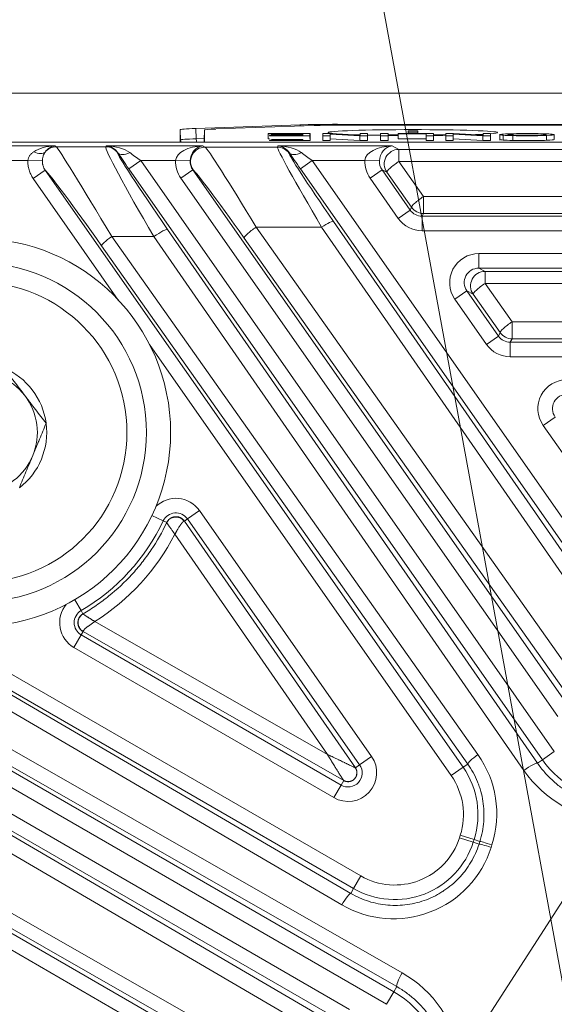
# Model space of a CAD drawing. Header units: millimetres. Extents: x 4 to 836, y 5 to 589.
# Tile 89 of 96: x 659 to 670, y 389 to 409. Entities that reach past the tile are written whole.
import ezdxf

# ---------------------------------------------------------------- set-up
doc = ezdxf.new("R2010")
doc.units = ezdxf.units.MM
doc.layers.add('1', color=7, linetype='Continuous', true_color=0xffffff)
doc.styles.add('ideas_simplex', font='simplex.shx')
doc.dimstyles.get("Standard").update_dxf_attribs({"dimtxt": 0.18, "dimasz": 0.18, "dimexe": 0.18, "dimexo": 0.0625, "dimgap": 0.09, "dimtad": 0, "dimtih": 1, "dimtoh": 1, "dimdec": 4, "dimzin": 0, "dimdsep": 46, "dimtxsty": 'Standard', "dimcen": 0.09, "dimadec": 0, "dimazin": 0, "dimtfac": 1, "dimtdec": 4, "dimtofl": 0, "dimtmove": 0, "dimatfit": 3, "dimfxl": 1, "dimtolj": 1, "dimtzin": 0, "dimarcsym": 0})

# ---------------------------------------------------------------- blocks, each defined once
blk = doc.blocks.new('_U11')
at = {"layer": '1', "color": 87, "lineweight": 25}
for p, q in [((659.463205, 442.052952), (657.963205, 442.052952)), ((657.963205, 442.052952), (657.963205, 436.427952)), ((675.138205, 442.052952), (673.638205, 442.052952)), ((675.138205, 436.427952), (675.138205, 442.052952)), ((657.963205, 436.427952), (659.463205, 436.427952)), ((673.638205, 436.427952), (675.138205, 436.427952))]:
    blk.add_line(p, q, dxfattribs=at)
at = {"layer": '1', "color": 152, "lineweight": 13}
for p, q in [((653.050705, 407.433225), (653.050705, 436.927952)), ((680.050705, 377.184079), (680.050705, 436.927952))]:
    blk.add_line(p, q, dxfattribs=at)
at = {"layer": '1', "color": 27, "lineweight": 13}
blk.add_line((680.050705, 434.927952), (653.050705, 434.927952), dxfattribs=at)
at = {"layer": '1', "color": 27, "lineweight": 18}
for points in [[(653.050705, 434.927952), (656.050703, 435.456933), (656.050707, 434.398971)], [(680.050705, 434.927952), (677.050707, 434.398971), (677.050703, 435.456933)]]:
    blk.add_solid(points, dxfattribs=at)
at = {"layer": '1', "color": 87, "linetype": 'Continuous', "lineweight": 25, "char_height": 3, "attachment_point": 7, "line_spacing_factor": 1.204819, "style": 'ideas_simplex'}
for s, insert in [('\\W1.0642;27', (663.889705, 444.187952)), ('\\W1.1692;1.063', (659.434705, 436.875452))]:
    blk.add_mtext(s, dxfattribs=dict(at, insert=insert))
blk = doc.blocks.new('_U14')
at = {"layer": '1', "color": 27, "lineweight": 13}
for p, q in [((663.625299, 424.721499), (661.625299, 424.721499)), ((672.959499, 374.032482), (663.625299, 424.721499))]:
    blk.add_line(p, q, dxfattribs=at)
at = {"layer": '1', "color": 27, "lineweight": 18}
for points in [[(670.822502, 385.637363), (669.758964, 388.491955), (670.799432, 388.683557)], [(671.601239, 381.408466), (672.664776, 378.553874), (671.624309, 378.362271)]]:
    blk.add_solid(points, dxfattribs=at)
at = {"layer": '1', "color": 87, "linetype": 'Continuous', "lineweight": 25, "char_height": 3, "attachment_point": 7, "line_spacing_factor": 1.204819, "style": 'ideas_simplex'}
for s, insert in [('\\W0.9188;M', (632.924299, 422.356499)), ('\\W0.5945;4 N°5 {\\Fgdt;x}6', (636.494299, 422.356499))]:
    blk.add_mtext(s, dxfattribs=dict(at, insert=insert))

msp = doc.modelspace()

# ---------------------------------------------------------------- linework, layer by layer
at = {"layer": '1', "color": 252, "linetype": 'Continuous', "lineweight": 18}
for p, q in [((655.802, 407.684), (704.3, 407.684)), ((662.251, 406.675), (662.251, 406.927)), ((662.573, 406.954), (664.722, 407.029)), ((662.751, 406.924), (662.743, 406.717)), ((662.751, 406.924), (662.751, 406.675)), ((665.016, 407.014), (662.985, 406.944)), ((665.498, 407.04), (694.603, 407.04)), ((694.519, 407.023), (665.582, 407.023))]:
    msp.add_line(p, q, dxfattribs=at)
at = {"layer": '1', "color": 252, "linetype": 'Continuous', "lineweight": 13}
for p, q in [((662.258, 406.72), (662.251, 406.927)), ((662.573, 406.954), (662.58, 406.742)), ((664.722, 407.004), (664.722, 407.029)), ((665.498, 407.04), (665.498, 407.022)), ((662.258, 406.675), (662.258, 406.72)), ((662.58, 406.742), (662.745, 406.748)), ((662.743, 406.717), (662.743, 406.675))]:
    msp.add_line(p, q, dxfattribs=at)
at = {"layer": '1', "color": 7, "linetype": 'Continuous', "lineweight": 18}
for p, q in [((666.951, 406.909), (666.951, 406.881)), ((667.151, 406.909), (666.951, 406.909)), ((666.951, 406.881), (666.951, 406.849)), ((666.951, 406.881), (667.151, 406.881)), ((667.151, 406.881), (667.151, 406.909)), ((667.151, 406.881), (667.151, 406.849)), ((665.196, 406.849), (665.196, 406.805)), ((665.354, 406.849), (665.196, 406.849)), ((665.196, 406.805), (665.196, 406.705)), ((665.196, 406.805), (665.344, 406.805)), ((665.196, 406.705), (665.344, 406.705)), ((665.344, 406.805), (665.344, 406.84)), ((665.344, 406.84), (665.957, 406.805)), ((665.344, 406.805), (665.344, 406.705)), ((665.344, 406.74), (665.957, 406.705)), ((665.967, 406.814), (665.354, 406.849)), ((665.957, 406.805), (665.957, 406.705)), ((665.957, 406.805), (666.115, 406.805)), ((665.957, 406.705), (666.115, 406.705)), ((666.115, 406.849), (665.967, 406.849)), ((665.967, 406.849), (665.967, 406.814)), ((666.115, 406.805), (666.115, 406.849)), ((666.115, 406.805), (666.115, 406.705)), ((666.386, 406.805), (666.386, 406.705)), ((666.54, 406.72), (666.54, 406.82)), ((667.325, 406.805), (667.325, 406.831)), ((667.325, 406.705), (667.325, 406.805)), ((667.732, 406.849), (667.891, 406.849)), ((667.732, 406.805), (667.732, 406.849)), ((667.732, 406.805), (667.732, 406.705)), ((667.88, 406.805), (667.732, 406.805)), ((667.88, 406.705), (667.732, 406.705)), ((667.88, 406.84), (667.88, 406.805)), ((667.88, 406.805), (667.88, 406.705)), ((668.493, 406.805), (667.881, 406.84)), ((668.493, 406.705), (667.881, 406.74)), ((667.891, 406.849), (668.504, 406.814)), ((668.493, 406.805), (668.493, 406.705)), ((668.652, 406.805), (668.493, 406.805)), ((668.652, 406.705), (668.493, 406.705)), ((668.504, 406.849), (668.652, 406.849)), ((668.504, 406.814), (668.504, 406.849)), ((668.652, 406.849), (668.652, 406.805)), ((668.652, 406.805), (668.652, 406.705)), ((668.849, 406.839), (668.849, 406.715)), ((668.917, 406.815), (668.917, 406.715)), ((669.115, 406.807), (669.115, 406.707)), ((669.965, 406.828), (669.965, 406.728))]:
    msp.add_line(p, q, dxfattribs=at)
at = {"layer": '1', "color": 27, "linetype": 'Continuous', "lineweight": 18}
for p, q in [((704.038, 406.675), (656.064, 406.675)), ((662.335, 398.856), (665.865, 393.766)), ((665.624, 393.503), (660.244, 396.574)), ((668.061, 387.803), (671.189, 392.648))]:
    msp.add_line(p, q, dxfattribs=at)
at = {"layer": '1', "color": 7, "linetype": 'Continuous', "lineweight": 13}
for p, q in [((667.325, 406.831), (667.325, 406.844)), ((669.121, 406.84), (669.121, 406.814)), ((669.809, 406.81), (669.809, 406.71))]:
    msp.add_line(p, q, dxfattribs=at)
at = {"layer": '1', "color": 27, "linetype": 'Continuous', "lineweight": 13}
for p, q in [((656.093, 406.594), (659.664, 406.594)), ((659.664, 406.594), (659.694, 406.579)), ((659.694, 406.579), (660.717, 406.575)), ((660.717, 406.575), (660.727, 406.594)), ((660.727, 406.594), (662.716, 406.594)), ((662.716, 406.594), (662.763, 406.57)), ((662.763, 406.57), (664.255, 406.57)), ((664.255, 406.57), (664.267, 406.594)), ((664.267, 406.594), (666.622, 406.594)), ((666.622, 406.594), (666.761, 406.522)), ((666.761, 406.522), (693.341, 406.522)), ((666.761, 406.522), (666.761, 406.274)), ((659.106, 406.294), (656.093, 406.294)), ((659.404, 406.284), (659.106, 406.294)), ((660.964, 406.45), (660.962, 406.447)), ((661.434, 406.294), (661.189, 406.122)), ((662.155, 406.294), (661.434, 406.294)), ((661.434, 406.294), (669.971, 394.103)), ((662.155, 406.294), (662.455, 406.285)), ((664.504, 406.45), (664.5, 406.442)), ((664.975, 406.294), (664.729, 406.122)), ((666.061, 406.294), (664.975, 406.294)), ((664.975, 406.294), (671.782, 396.572)), ((666.061, 406.294), (666.36, 406.285)), ((666.761, 406.274), (667.271, 405.553)), ((693.341, 406.274), (666.761, 406.274)), ((659.462, 406.096), (659.216, 405.925)), ((659.462, 406.096), (668.089, 393.776)), ((669.725, 393.931), (661.189, 406.122)), ((662.264, 405.93), (662.509, 406.102)), ((662.517, 406.098), (662.509, 406.102)), ((662.509, 406.102), (670.288, 394.993)), ((671.537, 396.4), (664.729, 406.122)), ((666.169, 405.93), (666.415, 406.102)), ((666.515, 406.05), (666.415, 406.102)), ((666.415, 406.102), (666.996, 405.272)), ((667.026, 405.329), (666.515, 406.05)), ((660.972, 403.416), (659.216, 405.925)), ((670.043, 394.821), (662.264, 405.93)), ((666.751, 405.1), (666.169, 405.93)), ((667.271, 405.553), (667.271, 405.201)), ((667.271, 405.553), (692.83, 405.553)), ((666.751, 405.1), (666.996, 405.272)), ((666.996, 405.272), (667.026, 405.329)), ((665.414, 405.038), (671.477, 396.286)), ((667.271, 405.201), (667.242, 405.144)), ((667.242, 404.844), (667.242, 405.144)), ((667.242, 405.144), (692.86, 405.144)), ((692.83, 405.201), (667.271, 405.201)), ((661.989, 404.873), (669.625, 393.861)), ((665.169, 404.918), (663.815, 404.918)), ((663.815, 404.918), (670.632, 395.285)), ((671.232, 396.166), (665.169, 404.918)), ((692.86, 404.844), (667.242, 404.844)), ((661.708, 404.724), (660.837, 404.728)), ((660.837, 404.728), (668.395, 394.038)), ((669.343, 393.712), (661.708, 404.724)), ((670.386, 395.061), (663.569, 404.694)), ((668.185, 393.843), (660.627, 404.533)), ((668.411, 404.374), (691.69, 404.374)), ((668.411, 404.374), (668.411, 404.074)), ((691.69, 404.074), (668.411, 404.074)), ((668.411, 404.074), (668.541, 404.006)), ((668.541, 404.006), (691.561, 404.006)), ((668.541, 404.006), (668.541, 403.759)), ((691.561, 403.759), (668.541, 403.759)), ((668.541, 403.759), (669.1, 402.968)), ((667.92, 403.43), (668.166, 403.602)), ((668.571, 402.5), (667.92, 403.43)), ((668.295, 403.535), (668.166, 403.602)), ((668.166, 403.602), (668.817, 402.672)), ((668.855, 402.744), (668.295, 403.535)), ((669.1, 402.968), (669.1, 402.617)), ((669.1, 402.968), (691.001, 402.968)), ((668.571, 402.5), (668.817, 402.672)), ((668.817, 402.672), (668.855, 402.744)), ((669.1, 402.617), (669.062, 402.544)), ((691.001, 402.617), (669.1, 402.617)), ((667.843, 393.604), (661.617, 402.495)), ((669.062, 402.544), (691.039, 402.544)), ((669.062, 402.544), (669.062, 402.244)), ((691.039, 402.244), (669.062, 402.244)), ((669.741, 400.83), (669.986, 401.002)), ((670.462, 399.8), (669.741, 400.83)), ((661.9, 398.859), (661.665, 398.971)), ((662.4, 398.901), (662.645, 399.073)), ((662.645, 399.073), (666.198, 393.999)), ((661.9, 398.859), (661.972, 398.825)), ((662.335, 398.856), (662.4, 398.901)), ((665.953, 393.827), (662.4, 398.901)), ((665.288, 394.043), (662.14, 398.583)), ((665.829, 391.274), (654.611, 397.751)), ((660.204, 397.008), (660.073, 397.233)), ((656.558, 396.973), (665.979, 391.534)), ((660.243, 396.942), (660.204, 397.008)), ((656.11, 396.817), (665.771, 391.175)), ((660.487, 396.783), (665.288, 394.043)), ((665.586, 390.938), (655.925, 396.581)), ((660.056, 396.247), (660.206, 396.507)), ((660.206, 396.507), (660.244, 396.574)), ((660.206, 396.507), (665.57, 393.41)), ((654.59, 396.112), (666.656, 389.146)), ((665.42, 393.15), (660.056, 396.247)), ((666.506, 388.886), (654.44, 395.852)), ((655.927, 395.76), (666.832, 389.536)), ((666.718, 389.253), (655.812, 395.477)), ((654.76, 395.124), (665.746, 388.782)), ((665.596, 388.522), (654.611, 394.864)), ((669.971, 394.103), (669.725, 393.931)), ((656.055, 393.952), (665.535, 388.418)), ((666.198, 393.999), (665.953, 393.827)), ((669.725, 393.931), (669.625, 393.861)), ((665.339, 388.158), (655.858, 393.692)), ((665.865, 393.766), (665.953, 393.827)), ((668.089, 393.776), (667.843, 393.604)), ((668.185, 393.843), (668.089, 393.776)), ((665.624, 393.503), (665.57, 393.41)), ((665.42, 393.15), (665.57, 393.41)), ((654.59, 392.763), (664.261, 387.18)), ((664.111, 386.92), (654.44, 392.504)), ((655.858, 392.429), (664.48, 387.506)), ((668.013, 392.321), (668.03, 392.375)), ((668.298, 392.23), (668.013, 392.321)), ((668.316, 392.283), (668.03, 392.375)), ((668.316, 392.283), (668.298, 392.23)), ((668.316, 392.283), (668.434, 392.246)), ((668.417, 392.192), (668.434, 392.246)), ((664.377, 387.247), (655.755, 392.169)), ((668.417, 392.192), (668.298, 392.23)), ((668.684, 392.177), (668.667, 392.124)), ((665.829, 391.274), (665.979, 391.534)), ((665.829, 391.274), (665.771, 391.175)), ((666.718, 389.253), (666.656, 389.146)), ((666.656, 389.146), (666.506, 388.886))]:
    msp.add_line(p, q, dxfattribs=at)
at = {"layer": '1', "color": 9, "linetype": 'Continuous', "lineweight": 18}
for radius in [4, 3.5]:
    msp.add_circle((658.051, 400.684), radius, dxfattribs=at)
at = {"layer": '1', "color": 9, "linetype": 'Continuous', "lineweight": 13}
msp.add_circle((658.051, 400.684), 3.1, dxfattribs=at)
at = {"layer": '1', "color": 9, "linetype": 'Continuous', "lineweight": 18}
for radius, start, end in [(1.443, 7.4773, 67.4773), (1.25, 37.4773, 97.4773), (1.25, 337.4773, 37.4773), (1.443, 307.4773, 7.4773), (1.25, 277.4773, 337.4773)]:
    msp.add_arc((658.051, 400.684), radius, start, end, dxfattribs=at)
at = {"layer": '1', "color": 27, "linetype": 'Continuous', "lineweight": 13}
for centre, radius, start, end in [((662.162, 398.735), 0.59, 35, 134.8727), ((662.162, 398.735), 0.29, 35, 154.6371), ((658.051, 400.684), 4.26, 300.3629, 334.6371), ((660.351, 396.758), 0.59, 140.1273, 240), ((660.351, 396.758), 0.29, 120.3629, 240), ((665.715, 393.661), 0.59, 240, 35), ((671.372, 395.084), 2.01, 215, 270), ((665.715, 393.661), 0.29, 240, 35), ((666.696, 392.801), 1.7, 342.2944, 35), ((666.696, 392.801), 1.4, 342.2944, 35), ((666.679, 392.747), 1.4, 240, 342.2944), ((666.679, 392.747), 1.7, 240, 342.2944), ((665.651, 387.405), 2.01, 360, 60)]:
    msp.add_arc(centre, radius, start, end, dxfattribs=at)
at = {"layer": '1', "color": 252, "linetype": 'Continuous', "lineweight": 18}
for centre, major_axis, ratio, start_param, end_param in [((663.351, 406.927), (-1.101, 0), 0.034921, 5.498347, 6.283187), ((663.551, 406.924), (-0.8, 0), 0.034886, 5.497629, 6.283184), ((665.499, 407.002), (-1.1, 0), 0.034981, 4.713399, 5.497127), ((665.582, 406.995), (-0.8, 0), 0.034896, 4.712389, 5.497839), ((667.051, 406.87), (-1.75, 0), 0.034899, 3.141593, 6.283185), ((667.051, 406.87), (-1.75, 0), 0.034899, 0, 0.903012), ((667.051, 406.87), (-1.75, 0), 0.034899, 2.725921, 3.141593), ((667.051, 406.87), (-1.75, 0), 0.034899, 1.006782, 1.174072), ((667.051, 406.87), (-1.75, 0), 0.034899, 1.274603, 1.395947), ((667.051, 406.87), (-1.75, 0), 0.034899, 1.818491, 1.970859), ((667.051, 406.87), (-1.75, 0), 0.034899, 2.351286, 2.550286)]:
    msp.add_ellipse(centre, major_axis=major_axis, ratio=ratio, start_param=start_param, end_param=end_param, dxfattribs=at)
at = {"layer": '1', "color": 252, "linetype": 'Continuous', "lineweight": 13}
for centre, major_axis, ratio, start_param, end_param in [((663.358, 406.727), (-1.1, -0.007), 0.02595, 5.497868, 6.282708), ((662.458, 406.727), (0.2, 0), 0.999391, 3.176521, 3.403925), ((662.721, 406.749), (0.007, -0.2), 0.706676, 4.722649, 5.067106), ((662.544, 406.724), (-0.2, 0), 0.999391, 2.893107, 3.106665)]:
    msp.add_ellipse(centre, major_axis=major_axis, ratio=ratio, start_param=start_param, end_param=end_param, dxfattribs=at)
at = {"layer": '1', "color": 30, "linetype": 'Continuous', "lineweight": 18}
for start_param, end_param in [(2.005176, 2.144192), (1.763175, 1.897478), (1.130733, 1.300478)]:
    msp.add_ellipse((667.051, 406.77), major_axis=(1.6, 0), ratio=0.034899, start_param=start_param, end_param=end_param, dxfattribs=at)
at = {"layer": '1', "color": 27, "linetype": 'Continuous', "lineweight": 13}
for centre, major_axis, ratio, start_param, end_param in [((659.664, 406.294), (-0.561, -0.015), 0.534057, 4.698446, 5.596499), ((659.225, 406.652), (0.243, -0.176), 0.514474, 5.06957, 6.196744), ((659.664, 406.294), (-0.068, -0.295), 0.857617, 3.404176, 4.302228), ((659.694, 406.279), (-0.139, -0.266), 0.997152, 3.622727, 4.52078), ((660.89, 404.575), (-1.199, 2.005), 0.013847, 4.780221, 6.239667), ((661.906, 404.571), (-1.189, 2.004), 0.040007, 0.011209, 1.470655), ((660.717, 406.275), (-0.266, 0.139), 0.999226, 4.232741, 5.192037), ((660.727, 406.294), (-0.589, 0.014), 0.508639, 3.765286, 4.724583), ((660.727, 406.294), (-0.155, 0.264), 0.92399, 4.756444, 5.715741), ((661.21, 406.621), (-0.249, -0.167), 0.474901, 0.039667, 1.26167), ((661.46, 406.294), (-0.421, 0.3), 0.028746, 0.95387, 1.530463), ((662.716, 406.294), (-0.561, -0.015), 0.534057, 4.698446, 6.234336), ((662.763, 406.27), (-0.139, -0.266), 0.997152, 3.622727, 5.802051), ((662.716, 406.294), (-0.068, -0.295), 0.857617, 3.404176, 4.940065), ((663.95, 404.571), (-1.191, 2), 0.026751, 4.870986, 6.232343), ((665.447, 404.571), (-1.191, 2), 0.026751, 0.018971, 1.380328), ((664.255, 406.27), (-0.266, 0.139), 0.999226, 4.232741, 5.192037), ((664.267, 406.294), (-0.589, 0.014), 0.508639, 3.765286, 4.724583), ((664.267, 406.294), (-0.155, 0.264), 0.92399, 4.756444, 5.715741), ((664.75, 406.621), (-0.249, -0.167), 0.474901, 0.039667, 1.26167), ((665, 406.294), (-0.421, 0.3), 0.028746, 0.95387, 1.530463), ((666.622, 406.294), (-0.561, -0.015), 0.534057, 4.698446, 6.234336), ((666.622, 406.294), (-0.068, -0.295), 0.857617, 3.404176, 4.940065), ((666.761, 406.222), (-0.139, -0.266), 0.997152, 3.622727, 5.802051), ((662.152, 404.743), (-1.189, 1.705), 0.028665, 0.014988, 1.474434), ((661.214, 406.122), (-0.421, 0.6), 0.028594, 0.97416, 1.550753), ((662.756, 406.273), (-0.534, 0.278), 0.997152, 0.446228, 1.089662), ((662.756, 406.273), (-0.268, 0.14), 0.991514, 0.446228, 1.089662), ((665.692, 404.743), (-1.192, 1.7), 0.028594, 0.014863, 1.37622), ((664.755, 406.122), (-0.421, 0.6), 0.028594, 0.97416, 1.550753), ((666.662, 406.273), (-0.534, 0.278), 0.997152, 0.446228, 1.089662), ((666.662, 406.273), (-0.268, 0.14), 0.991514, 0.446228, 1.089662), ((666.761, 406.222), (-0.245, -0.173), 0.14246, 4.611906, 6.247919), ((660.645, 404.403), (-1.201, 1.705), 0.028764, 4.768133, 6.145658), ((663.704, 404.399), (-1.192, 1.7), 0.028594, 4.866878, 6.228235), ((667.271, 405.5), (-0.245, -0.173), 0.14246, 4.611906, 6.247919), ((667.242, 405.445), (-0.139, -0.267), 0.997682, 5.803537, 6.762834), ((667.271, 405.5), (0.266, -0.139), 0.999226, 4.232741, 5.192037), ((665.169, 404.866), (-0.247, -0.171), 0.14345, 3.176864, 4.613348), ((667.242, 405.445), (-0.277, -0.533), 0.999226, 5.803537, 6.762834), ((661.743, 404.701), (-0.247, -0.171), 0.130769, 3.176802, 4.766278), ((663.815, 404.866), (-0.245, -0.173), 0.14246, 4.611906, 6.247919), ((660.872, 404.705), (-0.245, -0.173), 0.131253, 4.765068, 6.247974), ((668.413, 403.773), (-0.534, 0.278), 0.997152, 5.193523, 7.372847), ((668.413, 403.773), (-0.268, 0.14), 0.991514, 5.193523, 7.372847), ((668.541, 403.707), (-0.139, -0.266), 0.997152, 3.622727, 5.802051), ((668.541, 403.707), (-0.245, -0.173), 0.14246, 4.611906, 6.247919), ((669.1, 402.916), (-0.245, -0.173), 0.14246, 4.611906, 6.247919), ((669.063, 402.845), (-0.139, -0.267), 0.997682, 5.803537, 6.762834), ((669.1, 402.916), (0.266, -0.139), 0.999226, 4.232741, 5.192037), ((669.063, 402.845), (-0.277, -0.533), 0.999226, 5.803537, 6.762834), ((670.233, 401.173), (-0.534, 0.278), 0.997152, 5.193523, 7.372847), ((670.233, 401.173), (-0.268, 0.14), 0.991514, 5.193523, 7.372847), ((658.034, 400.695), (-3.878, 2.504), 0.999988, 2.704082, 3.239842), ((668.431, 394.015), (-0.245, -0.173), 0.131253, 4.765068, 6.247974), ((666.669, 392.818), (-1.776, 1.147), 0.999988, 3.407188, 4.330388), ((669.379, 393.689), (-0.247, -0.171), 0.130769, 3.176802, 4.766278), ((671.346, 395.1), (-2.048, 1.322), 0.999988, 1.179566, 2.082462), ((668.72, 392.154), (-0.286, 0.091), 0.037426, 4.849114, 6.248254), ((666.652, 392.764), (-1.776, 1.147), 0.999988, 1.615531, 3.407188), ((668.703, 392.101), (-0.286, 0.091), 0.037426, 4.849114, 6.248254), ((665.621, 390.915), (0.151, 0.259), 0.141113, 0.03526, 1.56448), ((666.868, 389.513), (-0.149, -0.261), 0.141045, 4.704668, 6.247926), ((665.625, 387.421), (-2.045, 1.32), 0.999988, 3.86305, 4.767077)]:
    msp.add_ellipse(centre, major_axis=major_axis, ratio=ratio, start_param=start_param, end_param=end_param, dxfattribs=at)
at = {"layer": '1', "color": 7, "linetype": 'Continuous', "lineweight": 18}
for points, knots in [([(664.933, 406.849), (664.933, 406.849), (664.062, 406.849), (664.062, 406.849), (664.062, 406.849), (664.062, 406.848), (664.062, 406.847)], [0, 0, 0, 0, 0.684364, 0.684364, 0.684364, 1, 1, 1, 1]), ([(664.062, 406.747), (664.062, 406.745), (664.062, 406.744), (664.062, 406.744), (664.062, 406.744), (664.072, 406.744), (664.089, 406.744)], [0, 0, 0, 0, 0.821618, 0.821618, 0.821618, 1, 1, 1, 1]), ([(664.133, 406.724), (664.133, 406.724), (664.779, 406.724), (664.779, 406.724), (664.779, 406.724), (664.779, 406.71), (664.779, 406.71), (664.779, 406.71), (664.089, 406.71), (664.089, 406.71), (664.089, 406.71), (664.089, 406.705), (664.089, 406.705), (664.089, 406.705), (664.933, 406.705), (664.933, 406.705), (664.933, 406.705), (664.933, 406.749), (664.933, 406.749)], [0, 0, 0, 0, 0.166667, 0.166667, 0.166667, 0.333333, 0.333333, 0.333333, 0.5, 0.5, 0.5, 0.666667, 0.666667, 0.666667, 0.833333, 0.833333, 0.833333, 1, 1, 1, 1]), ([(664.133, 406.824), (664.133, 406.824), (664.779, 406.824), (664.779, 406.824), (664.779, 406.824), (664.779, 406.81), (664.779, 406.81), (664.779, 406.81), (664.089, 406.81), (664.089, 406.81), (664.089, 406.81), (664.089, 406.809), (664.089, 406.808)], [0, 0, 0, 0, 0.292838, 0.292838, 0.292838, 0.585675, 0.585675, 0.585675, 0.878513, 0.878513, 0.878513, 1, 1, 1, 1]), ([(664.779, 406.838), (664.779, 406.834), (664.779, 406.829), (664.779, 406.829), (664.779, 406.829), (664.133, 406.829), (664.133, 406.829), (664.133, 406.829), (664.133, 406.824), (664.133, 406.824)], [0, 0, 0, 0, 0.23036, 0.23036, 0.23036, 0.61518, 0.61518, 0.61518, 1, 1, 1, 1]), ([(666.386, 406.805), (666.386, 406.805), (666.386, 406.849), (666.386, 406.849), (666.386, 406.849), (666.54, 406.849), (666.54, 406.849)], [0, 0, 0, 0, 0.5, 0.5, 0.5, 1, 1, 1, 1]), ([(666.54, 406.72), (666.54, 406.712), (666.54, 406.705), (666.54, 406.705), (666.54, 406.705), (666.386, 406.705), (666.386, 406.705)], [0, 0, 0, 0, 0.285149, 0.285149, 0.285149, 1, 1, 1, 1]), ([(667.479, 406.849), (667.479, 406.849), (666.75, 406.849), (666.75, 406.849), (666.75, 406.849), (666.75, 406.848), (666.75, 406.847)], [0, 0, 0, 0, 0.684364, 0.684364, 0.684364, 1, 1, 1, 1]), ([(666.75, 406.747), (666.75, 406.745), (666.75, 406.744), (666.75, 406.744), (666.75, 406.744), (667.325, 406.744), (667.325, 406.744)], [0, 0, 0, 0, 0.350138, 0.350138, 0.350138, 1, 1, 1, 1]), ([(667.325, 406.705), (667.325, 406.705), (667.325, 406.705), (667.325, 406.705), (667.325, 406.705), (667.479, 406.705), (667.479, 406.705), (667.479, 406.705), (667.479, 406.749), (667.479, 406.749)], [0, 0, 0, 0, 0.000219, 0.000219, 0.000219, 0.500109, 0.500109, 0.500109, 1, 1, 1, 1]), ([(668.917, 406.815), (668.872, 406.819), (668.849, 406.823), (668.849, 406.831), (668.873, 406.835), (668.921, 406.839)], [0, 0, 0, 0, 0.5, 0.5, 1, 1, 1, 1]), ([(668.917, 406.715), (668.872, 406.719), (668.849, 406.723), (668.849, 406.727), (668.849, 406.727), (668.849, 406.727)], [0, 0, 0, 0, 0.996078, 0.996078, 1, 1, 1, 1]), ([(669.121, 406.84), (669.046, 406.837), (669.008, 406.833), (669.008, 406.827), (669.008, 406.823), (669.024, 406.82), (669.056, 406.818)], [0, 0, 0, 0, 0.5, 0.5, 0.5, 1, 1, 1, 1]), ([(669.809, 406.81), (669.705, 406.806), (669.571, 406.804), (669.406, 406.804), (669.299, 406.804), (669.201, 406.805), (669.115, 406.807)], [0, 0, 0, 0, 0.5, 0.5, 0.5, 1, 1, 1, 1]), ([(669.809, 406.71), (669.705, 406.706), (669.571, 406.704), (669.406, 406.704), (669.299, 406.704), (669.201, 406.705), (669.115, 406.707)], [0, 0, 0, 0, 0.5, 0.5, 0.5, 1, 1, 1, 1]), ([(669.693, 406.84), (669.617, 406.843), (669.522, 406.845), (669.408, 406.845), (669.292, 406.845), (669.196, 406.843), (669.121, 406.84)], [0, 0, 0, 0, 0.5, 0.5, 0.5, 1, 1, 1, 1]), ([(669.124, 406.847), (669.211, 406.849), (669.306, 406.85), (669.407, 406.85), (669.517, 406.85), (669.615, 406.849), (669.701, 406.847)], [0, 0, 0, 0, 0.5, 0.5, 0.5, 1, 1, 1, 1]), ([(669.197, 406.811), (669.259, 406.81), (669.328, 406.809), (669.405, 406.809), (669.515, 406.809), (669.609, 406.811), (669.688, 406.813)], [0, 0, 0, 0, 0.5, 0.5, 0.5, 1, 1, 1, 1])]:
    msp.add_open_spline(points, degree=3, knots=knots, dxfattribs=at)
for points, degree in [([(664.062, 406.847), (664.062, 406.747)], 1), ([(664.923, 406.749), (664.923, 406.849)], 1), ([(664.933, 406.749), (664.933, 406.749), (664.929, 406.749), (664.923, 406.749)], 3), ([(664.933, 406.749), (664.933, 406.849)], 1), ([(666.54, 406.849), (666.54, 406.849), (666.54, 406.833), (666.54, 406.82)], 3), ([(666.75, 406.847), (666.75, 406.747)], 1), ([(667.325, 406.831), (667.325, 406.82), (667.325, 406.805), (667.325, 406.805)], 3), ([(667.479, 406.749), (667.479, 406.849)], 1), ([(669.115, 406.807), (669.028, 406.809), (668.963, 406.812), (668.917, 406.815)], 3), ([(669.115, 406.707), (669.028, 406.709), (668.963, 406.712), (668.917, 406.715)], 3), ([(668.921, 406.839), (668.969, 406.843), (669.036, 406.845), (669.124, 406.847)], 3), ([(669.056, 406.818), (669.089, 406.815), (669.136, 406.813), (669.197, 406.811)], 3), ([(669.688, 406.813), (669.766, 406.816), (669.806, 406.821), (669.806, 406.828)], 3), ([(669.806, 406.828), (669.806, 406.833), (669.768, 406.837), (669.693, 406.84)], 3), ([(669.701, 406.847), (669.788, 406.845), (669.854, 406.842), (669.898, 406.839)], 3), ([(669.965, 406.828), (669.965, 406.82), (669.913, 406.814), (669.809, 406.81)], 3), ([(669.965, 406.728), (669.965, 406.72), (669.913, 406.714), (669.809, 406.71)], 3), ([(669.898, 406.839), (669.943, 406.835), (669.965, 406.831), (669.965, 406.828)], 3)]:
    msp.add_open_spline(points, degree=degree, dxfattribs=at)
at = {"layer": '1', "color": 7, "linetype": 'Continuous', "lineweight": 13}
for points, knots in [([(664.062, 406.847), (664.062, 406.845), (664.062, 406.844), (664.062, 406.844), (664.062, 406.844), (664.779, 406.844), (664.779, 406.844), (664.779, 406.844), (664.779, 406.841), (664.779, 406.838)], [0, 0, 0, 0, 0.277702, 0.277702, 0.277702, 0.79312, 0.79312, 0.79312, 1, 1, 1, 1]), ([(664.089, 406.808), (664.089, 406.807), (664.089, 406.805), (664.089, 406.805), (664.089, 406.805), (664.933, 406.805), (664.933, 406.805), (664.933, 406.805), (664.933, 406.849), (664.933, 406.849)], [0, 0, 0, 0, 0.226347, 0.226347, 0.226347, 0.613174, 0.613174, 0.613174, 1, 1, 1, 1]), ([(666.54, 406.82), (666.54, 406.812), (666.54, 406.805), (666.54, 406.805), (666.54, 406.805), (666.386, 406.805), (666.386, 406.805)], [0, 0, 0, 0, 0.285149, 0.285149, 0.285149, 1, 1, 1, 1]), ([(666.75, 406.847), (666.75, 406.845), (666.75, 406.844), (666.75, 406.844), (666.75, 406.844), (667.325, 406.844), (667.325, 406.844)], [0, 0, 0, 0, 0.350138, 0.350138, 0.350138, 1, 1, 1, 1]), ([(667.325, 406.805), (667.325, 406.805), (667.325, 406.805), (667.325, 406.805), (667.325, 406.805), (667.479, 406.805), (667.479, 406.805), (667.479, 406.805), (667.479, 406.849), (667.479, 406.849)], [0, 0, 0, 0, 0.000219, 0.000219, 0.000219, 0.500109, 0.500109, 0.500109, 1, 1, 1, 1])]:
    msp.add_open_spline(points, degree=3, knots=knots, dxfattribs=at)
msp.add_open_spline([(667.325, 406.844), (667.325, 406.844), (667.325, 406.838), (667.325, 406.831)], degree=3, dxfattribs=at)
at = {"layer": '1', "color": 27, "linetype": 'Continuous', "lineweight": 13}
for points, knots in [([(659.106, 406.294), (659.107, 406.314), (659.112, 406.332), (659.127, 406.368), (659.136, 406.384), (659.158, 406.414), (659.17, 406.427), (659.19, 406.446), (659.197, 406.451), (659.211, 406.463), (659.218, 406.468), (659.225, 406.473)], [0, 0, 0, 0, 0.25, 0.25, 0.5, 0.5, 0.75, 0.75, 0.875, 0.875, 1, 1, 1, 1]), ([(659.216, 405.925), (659.206, 405.938), (659.198, 405.952), (659.181, 405.98), (659.173, 405.994), (659.152, 406.038), (659.14, 406.068), (659.126, 406.115), (659.122, 406.131), (659.115, 406.164), (659.113, 406.18), (659.106, 406.228), (659.105, 406.261), (659.106, 406.294)], [0, 0, 0, 0, 0.125, 0.125, 0.25, 0.25, 0.5, 0.5, 0.625, 0.625, 0.75, 0.75, 1, 1, 1, 1]), ([(659.404, 406.284), (659.404, 406.267), (659.404, 406.25), (659.408, 406.225), (659.409, 406.217), (659.413, 406.201), (659.415, 406.193), (659.428, 406.153), (659.442, 406.124), (659.462, 406.096)], [0, 0, 0, 0, 0.25, 0.25, 0.375, 0.375, 0.5, 0.5, 1, 1, 1, 1]), ([(661.972, 398.825), (661.973, 398.828), (661.975, 398.832), (661.978, 398.838), (661.981, 398.844), (661.985, 398.849), (661.989, 398.855), (661.993, 398.86), (661.997, 398.866), (662.001, 398.871), (662.005, 398.876), (662.01, 398.881), (662.014, 398.885), (662.019, 398.89), (662.024, 398.894), (662.029, 398.898), (662.034, 398.902), (662.039, 398.906), (662.044, 398.91), (662.049, 398.913), (662.055, 398.916), (662.06, 398.919), (662.065, 398.922), (662.071, 398.925), (662.076, 398.928), (662.082, 398.93), (662.088, 398.932), (662.093, 398.934), (662.099, 398.936), (662.105, 398.938), (662.11, 398.939), (662.116, 398.941), (662.122, 398.942), (662.127, 398.943), (662.133, 398.944), (662.139, 398.945), (662.145, 398.945), (662.153, 398.946), (662.163, 398.946), (662.174, 398.946), (662.187, 398.944), (662.199, 398.943), (662.212, 398.94), (662.224, 398.937), (662.237, 398.932), (662.249, 398.927), (662.261, 398.921), (662.273, 398.915), (662.285, 398.907), (662.296, 398.898), (662.306, 398.889), (662.317, 398.879), (662.326, 398.868), (662.332, 398.86), (662.335, 398.856)], [0, 0, 0, 0, 0.01571, 0.031336, 0.046877, 0.062333, 0.077706, 0.092994, 0.108198, 0.123317, 0.138353, 0.153305, 0.168173, 0.182957, 0.197657, 0.212274, 0.226807, 0.241257, 0.255623, 0.269906, 0.284105, 0.298222, 0.312255, 0.326205, 0.340072, 0.353856, 0.367557, 0.381176, 0.394712, 0.408165, 0.421536, 0.434824, 0.44803, 0.461154, 0.474195, 0.487154, 0.500031, 0.520114, 0.540264, 0.567999, 0.596147, 0.624709, 0.653685, 0.683077, 0.712885, 0.743109, 0.773751, 0.804812, 0.836291, 0.868191, 0.900511, 0.933252, 0.966414, 1, 1, 1, 1]), ([(660.244, 396.942), (660.337, 396.997), (660.429, 397.055), (660.562, 397.147), (660.606, 397.178), (660.693, 397.243), (660.736, 397.276), (660.947, 397.446), (661.104, 397.593), (661.322, 397.83), (661.392, 397.912), (661.492, 398.04), (661.525, 398.083), (661.589, 398.17), (661.62, 398.215), (661.771, 398.439), (661.878, 398.627), (661.971, 398.824)], [0, 0, 0, 0, 0.125, 0.125, 0.1875, 0.1875, 0.25, 0.25, 0.5, 0.5, 0.625, 0.625, 0.6875, 0.6875, 0.75, 0.75, 1, 1, 1, 1]), ([(662.326, 398.855), (662.304, 398.883), (662.275, 398.905), (662.209, 398.933), (662.173, 398.939), (662.102, 398.933), (662.068, 398.921), (662.024, 398.891), (662.011, 398.88), (661.989, 398.854), (661.979, 398.839), (661.971, 398.824)], [0, 0, 0, 0, 0.25, 0.25, 0.5, 0.5, 0.75, 0.75, 0.875, 0.875, 1, 1, 1, 1]), ([(661.971, 398.824), (661.971, 398.824), (661.971, 398.824), (661.972, 398.825), (661.972, 398.825), (661.972, 398.825), (661.972, 398.825)], [0, 0, 0, 0, 0.243793, 0.491288, 0.743148, 1, 1, 1, 1]), ([(662.14, 398.583), (662.138, 398.586), (662.134, 398.591), (662.129, 398.598), (662.124, 398.605), (662.119, 398.612), (662.114, 398.619), (662.11, 398.625), (662.106, 398.631), (662.102, 398.636), (662.098, 398.641), (662.095, 398.646), (662.092, 398.65), (662.089, 398.654), (662.086, 398.658), (662.084, 398.662), (662.082, 398.665), (662.08, 398.667), (662.073, 398.677), (662.062, 398.692), (662.048, 398.712), (662.035, 398.73), (662.025, 398.744), (662.016, 398.756), (662.009, 398.766), (662.003, 398.776), (661.997, 398.784), (661.991, 398.792), (661.987, 398.798), (661.983, 398.804), (661.979, 398.809), (661.976, 398.814), (661.974, 398.817), (661.973, 398.82), (661.972, 398.822), (661.971, 398.823), (661.971, 398.824)], [0, 0, 0, 0, 0.021988, 0.043062, 0.063221, 0.082468, 0.100803, 0.118227, 0.134741, 0.150346, 0.165042, 0.17883, 0.191711, 0.203685, 0.214754, 0.224917, 0.234174, 0.242528, 0.249977, 0.31927, 0.383996, 0.444195, 0.499907, 0.542315, 0.583993, 0.62496, 0.665235, 0.704839, 0.743791, 0.782112, 0.819823, 0.856946, 0.893502, 0.929514, 0.965005, 1, 1, 1, 1]), ([(662.326, 398.855), (662.326, 398.855), (662.324, 398.854), (662.322, 398.853), (662.32, 398.852), (662.318, 398.85), (662.315, 398.849), (662.313, 398.847), (662.31, 398.844), (662.307, 398.842), (662.305, 398.839), (662.302, 398.836), (662.298, 398.832), (662.295, 398.828), (662.292, 398.825), (662.288, 398.82), (662.284, 398.816), (662.281, 398.811), (662.277, 398.806), (662.273, 398.801), (662.268, 398.795), (662.264, 398.79), (662.26, 398.783), (662.255, 398.777), (662.251, 398.771), (662.244, 398.76), (662.234, 398.746), (662.222, 398.726), (662.208, 398.704), (662.197, 398.685), (662.189, 398.672), (662.184, 398.663), (662.179, 398.653), (662.172, 398.642), (662.165, 398.629), (662.157, 398.615), (662.149, 398.6), (662.143, 398.589), (662.14, 398.583)], [0, 0, 0, 0, 0.018937, 0.038012, 0.057228, 0.07659, 0.096102, 0.115767, 0.13559, 0.155575, 0.175725, 0.196043, 0.216534, 0.237201, 0.258047, 0.279075, 0.300289, 0.321692, 0.343286, 0.365075, 0.387062, 0.409249, 0.431639, 0.454234, 0.477038, 0.500052, 0.556236, 0.616652, 0.681323, 0.750269, 0.769204, 0.791648, 0.8176, 0.847062, 0.880033, 0.916513, 0.956502, 1, 1, 1, 1]), ([(660.244, 396.942), (660.236, 396.937), (660.229, 396.932), (660.215, 396.921), (660.195, 396.903), (660.178, 396.882), (660.152, 396.835), (660.143, 396.798), (660.143, 396.726), (660.152, 396.69), (660.187, 396.626), (660.212, 396.598), (660.243, 396.579)], [0, 0, 0, 0, 0.0625, 0.0625, 0.125, 0.25, 0.25, 0.5, 0.5, 0.75, 0.75, 1, 1, 1, 1]), ([(660.487, 396.783), (660.48, 396.787), (660.474, 396.791), (660.46, 396.799), (660.454, 396.803), (660.441, 396.811), (660.435, 396.815), (660.422, 396.823), (660.416, 396.827), (660.404, 396.834), (660.397, 396.838), (660.385, 396.846), (660.379, 396.85), (660.367, 396.858), (660.361, 396.861), (660.349, 396.869), (660.344, 396.872), (660.333, 396.88), (660.327, 396.884), (660.315, 396.891), (660.31, 396.895), (660.299, 396.902), (660.294, 396.905), (660.285, 396.911), (660.281, 396.914), (660.275, 396.919), (660.272, 396.921), (660.268, 396.924), (660.266, 396.925), (660.26, 396.929), (660.256, 396.932), (660.251, 396.936), (660.248, 396.938), (660.245, 396.941), (660.244, 396.942), (660.244, 396.942)], [0, 0, 0, 0, 0.051993, 0.051993, 0.103985, 0.103985, 0.155978, 0.155978, 0.207971, 0.207971, 0.262685, 0.262685, 0.3174, 0.3174, 0.372114, 0.372114, 0.426829, 0.426829, 0.489245, 0.489245, 0.551661, 0.551661, 0.614077, 0.614077, 0.676494, 0.676494, 0.716932, 0.716932, 0.75737, 0.75737, 0.838247, 0.838247, 0.919123, 0.919123, 1, 1, 1, 1]), ([(660.243, 396.579), (660.243, 396.582), (660.244, 396.584), (660.248, 396.591), (660.25, 396.594), (660.256, 396.602), (660.26, 396.606), (660.266, 396.612), (660.268, 396.615), (660.272, 396.619), (660.275, 396.622), (660.281, 396.628), (660.286, 396.632), (660.295, 396.641), (660.3, 396.645), (660.31, 396.654), (660.316, 396.659), (660.328, 396.668), (660.333, 396.673), (660.345, 396.682), (660.35, 396.686), (660.362, 396.695), (660.368, 396.699), (660.38, 396.708), (660.386, 396.713), (660.398, 396.722), (660.405, 396.726), (660.417, 396.735), (660.423, 396.74), (660.435, 396.748), (660.442, 396.753), (660.454, 396.761), (660.461, 396.766), (660.474, 396.774), (660.48, 396.779), (660.487, 396.783)], [0, 0, 0, 0, 0.080877, 0.080877, 0.161753, 0.161753, 0.24263, 0.24263, 0.283068, 0.283068, 0.323506, 0.323506, 0.385923, 0.385923, 0.448339, 0.448339, 0.510755, 0.510755, 0.573171, 0.573171, 0.627886, 0.627886, 0.6826, 0.6826, 0.737315, 0.737315, 0.792029, 0.792029, 0.844022, 0.844022, 0.896015, 0.896015, 0.948007, 0.948007, 1, 1, 1, 1]), ([(665.863, 393.766), (665.862, 393.767), (665.86, 393.768), (665.853, 393.771), (665.849, 393.773), (665.839, 393.777), (665.833, 393.78), (665.82, 393.786), (665.813, 393.789), (665.797, 393.797), (665.787, 393.802), (665.766, 393.812), (665.755, 393.817), (665.732, 393.828), (665.72, 393.834), (665.702, 393.842), (665.696, 393.845), (665.684, 393.851), (665.678, 393.854), (665.664, 393.861), (665.656, 393.865), (665.641, 393.872), (665.633, 393.876), (665.61, 393.887), (665.594, 393.895), (665.563, 393.91), (665.54, 393.921), (665.517, 393.932), (665.501, 393.94), (665.492, 393.944), (665.467, 393.956), (665.45, 393.964), (665.417, 393.98), (665.4, 393.989), (665.367, 394.004), (665.351, 394.012), (665.319, 394.028), (665.303, 394.035), (665.288, 394.043)], [0, 0, 0, 0, 0.043461, 0.043461, 0.086922, 0.086922, 0.130384, 0.130384, 0.173845, 0.173845, 0.231908, 0.231908, 0.289971, 0.289971, 0.348034, 0.348034, 0.377066, 0.377066, 0.406097, 0.406097, 0.442584, 0.442584, 0.47907, 0.47907, 0.552043, 0.552043, 0.625016, 0.661502, 0.661502, 0.697988, 0.697988, 0.773491, 0.773491, 0.848994, 0.848994, 0.924497, 0.924497, 1, 1, 1, 1]), ([(665.624, 393.503), (665.623, 393.504), (665.622, 393.505), (665.62, 393.507), (665.618, 393.51), (665.615, 393.515), (665.611, 393.52), (665.607, 393.526), (665.603, 393.532), (665.598, 393.54), (665.592, 393.548), (665.586, 393.558), (665.58, 393.568), (665.572, 393.579), (665.562, 393.596), (665.546, 393.621), (665.525, 393.655), (665.501, 393.693), (665.469, 393.744), (665.429, 393.809), (665.396, 393.863), (665.375, 393.897), (665.37, 393.906), (665.365, 393.915), (665.359, 393.925), (665.352, 393.935), (665.345, 393.946), (665.338, 393.958), (665.331, 393.971), (665.323, 393.984), (665.315, 393.998), (665.306, 394.012), (665.297, 394.027), (665.291, 394.038), (665.288, 394.043)], [0, 0, 0, 0, 0.016583, 0.033309, 0.050266, 0.067541, 0.085213, 0.103359, 0.122048, 0.141344, 0.161305, 0.181983, 0.203425, 0.225675, 0.248769, 0.303084, 0.363054, 0.428893, 0.500764, 0.615559, 0.751442, 0.76424, 0.778091, 0.792995, 0.808954, 0.825966, 0.844031, 0.863151, 0.883324, 0.904552, 0.926833, 0.950168, 0.974557, 1, 1, 1, 1]), ([(665.624, 393.503), (665.626, 393.502), (665.628, 393.501), (665.637, 393.496), (665.653, 393.49), (665.689, 393.48), (665.72, 393.48), (665.78, 393.49), (665.818, 393.511), (665.873, 393.571), (665.89, 393.611), (665.895, 393.672), (665.892, 393.703), (665.882, 393.731), (665.874, 393.749), (665.869, 393.758), (665.863, 393.766)], [0, 0, 0, 0, 0.015625, 0.015625, 0.0625, 0.125, 0.25, 0.25, 0.5, 0.5, 0.75, 0.75, 0.875, 0.9375, 0.9375, 1, 1, 1, 1]), ([(665.865, 393.766), (665.864, 393.766), (665.864, 393.766), (665.864, 393.766), (665.863, 393.766), (665.863, 393.766)], [0, 0, 0, 0, 0.5, 0.5, 1, 1, 1, 1]), ([(668.434, 392.246), (668.455, 392.313), (668.473, 392.381), (668.499, 392.518), (668.509, 392.587), (668.517, 392.692), (668.519, 392.744), (668.519, 392.797), (668.519, 392.832), (668.518, 392.85), (668.515, 392.937), (668.508, 393.007), (668.487, 393.144), (668.472, 393.212), (668.444, 393.313), (668.434, 393.346), (668.411, 393.412), (668.399, 393.445), (668.359, 393.542), (668.3, 393.668), (668.226, 393.786), (668.185, 393.843)], [0, 0, 0, 0, 0.125, 0.125, 0.25, 0.25, 0.3125, 0.34375, 0.34375, 0.375, 0.375, 0.5, 0.5, 0.625, 0.625, 0.6875, 0.6875, 0.75, 0.75, 0.875, 1, 1, 1, 1]), ([(669.625, 393.861), (669.67, 393.794), (669.769, 393.668), (669.88, 393.555), (669.968, 393.474), (669.998, 393.448), (670.061, 393.397), (670.092, 393.372), (670.189, 393.302), (670.323, 393.216), (670.466, 393.145), (670.613, 393.081), (670.688, 393.054), (670.84, 393.008), (670.917, 392.989), (671.074, 392.961), (671.153, 392.951), (671.233, 392.945)], [0, 0, 0, 0, 0.125, 0.25, 0.25, 0.3125, 0.3125, 0.375, 0.375, 0.5, 0.625, 0.625, 0.75, 0.75, 0.875, 0.875, 1, 1, 1, 1]), ([(665.624, 393.503), (665.624, 393.503), (665.624, 393.503), (665.624, 393.503), (665.624, 393.503), (665.624, 393.503)], [0, 0, 0, 0, 0.5, 0.5, 1, 1, 1, 1]), ([(665.771, 391.175), (665.83, 391.141), (665.95, 391.079), (666.075, 391.032), (666.203, 390.991), (666.268, 390.974), (666.401, 390.948), (666.535, 390.929), (666.669, 390.925), (666.804, 390.929), (666.871, 390.935), (667.006, 390.953), (667.139, 390.98), (667.268, 391.02), (667.394, 391.068), (667.456, 391.096), (667.547, 391.143), (667.577, 391.159), (667.636, 391.194), (667.665, 391.212), (667.749, 391.268), (667.858, 391.349), (667.957, 391.443), (668.028, 391.517), (668.051, 391.543), (668.095, 391.595), (668.116, 391.622), (668.177, 391.703), (668.253, 391.816), (668.315, 391.937), (668.372, 392.062), (668.396, 392.126), (668.417, 392.192)], [0, 0, 0, 0, 0.0625, 0.125, 0.125, 0.1875, 0.1875, 0.25, 0.3125, 0.3125, 0.375, 0.375, 0.4375, 0.5, 0.5, 0.5625, 0.5625, 0.59375, 0.59375, 0.625, 0.625, 0.6875, 0.75, 0.75, 0.78125, 0.78125, 0.8125, 0.8125, 0.875, 0.9375, 0.9375, 1, 1, 1, 1]), ([(667.77, 387.727), (667.758, 387.806), (667.741, 387.884), (667.714, 387.981), (667.709, 388.001), (667.697, 388.039), (667.679, 388.097), (667.658, 388.153), (667.613, 388.264), (667.58, 388.337), (667.523, 388.442), (667.503, 388.477), (667.472, 388.528), (667.461, 388.545), (667.439, 388.579), (667.383, 388.662), (667.274, 388.803), (667.163, 388.917), (667.075, 388.997), (667.045, 389.024), (666.983, 389.074), (666.952, 389.099), (666.855, 389.17), (666.787, 389.213), (666.718, 389.253)], [0, 0, 0, 0, 0.125, 0.125, 0.15625, 0.15625, 0.1875, 0.25, 0.25, 0.375, 0.375, 0.4375, 0.4375, 0.46875, 0.46875, 0.5, 0.625, 0.75, 0.75, 0.8125, 0.8125, 0.875, 0.875, 1, 1, 1, 1])]:
    msp.add_open_spline(points, degree=3, knots=knots, dxfattribs=at)
at = {"layer": '1', "color": 27, "linetype": 'Continuous', "lineweight": 18}
for points, knots in [([(659.46, 406.465), (659.456, 406.46), (659.452, 406.454), (659.445, 406.442), (659.442, 406.436), (659.433, 406.417), (659.427, 406.403), (659.419, 406.38), (659.417, 406.372), (659.413, 406.356), (659.411, 406.347), (659.408, 406.33), (659.407, 406.321), (659.405, 406.303), (659.404, 406.293), (659.404, 406.284)], [0, 0, 0, 0, 0.125, 0.125, 0.25, 0.25, 0.5, 0.5, 0.625, 0.625, 0.75, 0.75, 0.875, 0.875, 1, 1, 1, 1]), ([(660.244, 396.574), (660.242, 396.575), (660.238, 396.577), (660.232, 396.581), (660.227, 396.585), (660.221, 396.589), (660.216, 396.593), (660.211, 396.598), (660.206, 396.602), (660.201, 396.607), (660.196, 396.612), (660.192, 396.617), (660.187, 396.622), (660.183, 396.627), (660.179, 396.632), (660.175, 396.637), (660.172, 396.643), (660.168, 396.648), (660.165, 396.653), (660.162, 396.659), (660.159, 396.665), (660.157, 396.67), (660.154, 396.676), (660.152, 396.682), (660.15, 396.688), (660.148, 396.693), (660.146, 396.699), (660.144, 396.705), (660.143, 396.711), (660.142, 396.717), (660.141, 396.723), (660.14, 396.729), (660.139, 396.734), (660.139, 396.74), (660.138, 396.746), (660.138, 396.752), (660.138, 396.76), (660.138, 396.769), (660.139, 396.781), (660.141, 396.793), (660.143, 396.805), (660.146, 396.817), (660.15, 396.829), (660.155, 396.841), (660.16, 396.853), (660.166, 396.865), (660.173, 396.876), (660.181, 396.887), (660.189, 396.897), (660.199, 396.907), (660.209, 396.917), (660.219, 396.926), (660.231, 396.935), (660.239, 396.939), (660.243, 396.942)], [0, 0, 0, 0, 0.01571, 0.031336, 0.046877, 0.062333, 0.077705, 0.092994, 0.108197, 0.123317, 0.138353, 0.153305, 0.168173, 0.182957, 0.197657, 0.212274, 0.226807, 0.241256, 0.255622, 0.269905, 0.284105, 0.298221, 0.312254, 0.326204, 0.340071, 0.353855, 0.367557, 0.381175, 0.394711, 0.408164, 0.421535, 0.434823, 0.448029, 0.461152, 0.474194, 0.487153, 0.50003, 0.526623, 0.553564, 0.580855, 0.608496, 0.636488, 0.664832, 0.693528, 0.722576, 0.751978, 0.781735, 0.811846, 0.842313, 0.873135, 0.904315, 0.935852, 0.967747, 1, 1, 1, 1]), ([(665.865, 393.766), (665.866, 393.764), (665.868, 393.76), (665.871, 393.755), (665.874, 393.75), (665.877, 393.744), (665.88, 393.739), (665.882, 393.733), (665.885, 393.727), (665.887, 393.722), (665.889, 393.716), (665.89, 393.71), (665.892, 393.705), (665.893, 393.699), (665.894, 393.693), (665.895, 393.688), (665.896, 393.682), (665.896, 393.676), (665.897, 393.671), (665.897, 393.665), (665.897, 393.66), (665.897, 393.654), (665.897, 393.649), (665.896, 393.643), (665.895, 393.638), (665.895, 393.633), (665.894, 393.628), (665.893, 393.622), (665.892, 393.617), (665.89, 393.612), (665.889, 393.607), (665.887, 393.603), (665.886, 393.598), (665.884, 393.593), (665.882, 393.589), (665.88, 393.584), (665.878, 393.58), (665.875, 393.576), (665.873, 393.571), (665.871, 393.567), (665.868, 393.563), (665.866, 393.559), (665.863, 393.556), (665.86, 393.552), (665.858, 393.548), (665.855, 393.545), (665.852, 393.542), (665.848, 393.537), (665.842, 393.531), (665.835, 393.524), (665.827, 393.518), (665.819, 393.512), (665.81, 393.506), (665.801, 393.501), (665.791, 393.496), (665.781, 393.491), (665.77, 393.488), (665.759, 393.485), (665.748, 393.482), (665.736, 393.48), (665.724, 393.479), (665.712, 393.479), (665.699, 393.479), (665.687, 393.481), (665.674, 393.483), (665.661, 393.487), (665.648, 393.491), (665.636, 393.496), (665.628, 393.501), (665.624, 393.503)], [0, 0, 0, 0, 0.012921, 0.025748, 0.038481, 0.051122, 0.063669, 0.076124, 0.088486, 0.100755, 0.112931, 0.125016, 0.137008, 0.148908, 0.160717, 0.172434, 0.184059, 0.195593, 0.207036, 0.218388, 0.229649, 0.240819, 0.251899, 0.262888, 0.273788, 0.284597, 0.295317, 0.305947, 0.316488, 0.326939, 0.337302, 0.347575, 0.35776, 0.367857, 0.377865, 0.387785, 0.397617, 0.407362, 0.417019, 0.426589, 0.436072, 0.445468, 0.454778, 0.464001, 0.473138, 0.482189, 0.491155, 0.500035, 0.519591, 0.539559, 0.55994, 0.580738, 0.601955, 0.623593, 0.645653, 0.668139, 0.691052, 0.714394, 0.738168, 0.762374, 0.787015, 0.812092, 0.837608, 0.863563, 0.889961, 0.916801, 0.944087, 0.971819, 1, 1, 1, 1])]:
    msp.add_open_spline(points, degree=3, knots=knots, dxfattribs=at)
at = {"layer": '1', "color": 9, "linetype": 'Continuous', "lineweight": 18}
for points, knots in [([(658.604, 402.017), (658.675, 401.924), (658.748, 401.83), (658.857, 401.687), (658.894, 401.639), (658.967, 401.543), (659.005, 401.494), (659.061, 401.421), (659.079, 401.397), (659.117, 401.348), (659.135, 401.324), (659.191, 401.251), (659.228, 401.203), (659.338, 401.06), (659.41, 400.966), (659.482, 400.872)], [0, 0, 0, 0, 0.25, 0.25, 0.375, 0.375, 0.5, 0.5, 0.5625, 0.5625, 0.625, 0.625, 0.75, 0.75, 1, 1, 1, 1]), ([(658.929, 399.539), (658.951, 399.593), (658.974, 399.648), (659.02, 399.758), (659.043, 399.814), (659.089, 399.925), (659.112, 399.981), (659.159, 400.093), (659.182, 400.149), (659.229, 400.262), (659.252, 400.318), (659.288, 400.403), (659.299, 400.432), (659.323, 400.488), (659.334, 400.516), (659.392, 400.655), (659.437, 400.764), (659.482, 400.872)], [0, 0, 0, 0, 0.125, 0.125, 0.25, 0.25, 0.375, 0.375, 0.5, 0.5, 0.625, 0.625, 0.6875, 0.6875, 0.75, 0.75, 1, 1, 1, 1])]:
    msp.add_open_spline(points, degree=3, knots=knots, dxfattribs=at)
at = {"layer": '1', "color": 27, "linetype": 'Continuous', "lineweight": 13}
for points in [[(662.335, 398.856), (662.334, 398.857), (662.331, 398.857), (662.326, 398.855)], [(660.244, 396.942), (660.243, 396.942), (660.243, 396.942), (660.243, 396.942)], [(660.243, 396.579), (660.243, 396.576), (660.243, 396.575), (660.244, 396.574)]]:
    msp.add_open_spline(points, degree=3, dxfattribs=at)

# ---------------------------------------------------------------- dimensions: what is measured, and where the dimension line sits
at = {"layer": '1', "color": 87, "linetype": 'Continuous', "lineweight": 25}
dim = msp.add_linear_dim(base=(680.051, 434.928), p1=(653.051, 401.646), p2=(680.051, 374.684), angle=180, text='<>\\P[\\C87;{\\H1.00x;\\Fsimplex.shx;1.063\\Fsimplex.shx;}\\C87; ]', dimstyle='Standard', override={"dimtxt": 3, "dimasz": 3, "dimexe": 2, "dimexo": 2.5, "dimgap": 1.5, "dimtad": 1, "dimtih": 0, "dimtoh": 0, "dimdec": 2, "dimlfac": 1, "dimzin": 8, "dimdsep": 44, "dimlunit": 2, "dimtxsty": 'ideas_simplex', "dimsah": 1, "dimse1": 0, "dimse2": 0, "dimsd1": 0, "dimsd2": 0, "dimclrd": 27, "dimclre": 152, "dimclrt": 87, "dimtol": 0, "dimtm": -0.1, "dimtfac": 0.5, "dimtdec": 2, "dimtofl": 1, "dimtmove": 0, "dimtzin": 8, "dimlwd": 13, "dimlwe": 13}, dxfattribs=at)
dim.commit()
dim.dimension.update_dxf_attribs({"geometry": '_U11', "text_midpoint": (666.551, 434.928), "dimtype": 160})
dim = msp.add_diameter_dim_2p(p1=(671.601, 381.408), p2=(670.823, 385.637), text='\\C87;M\\C87;4 N', dimstyle='Standard', override={"dimtxt": 3, "dimasz": 3, "dimexe": 2, "dimexo": 2.5, "dimgap": 1.5, "dimtih": 1, "dimtoh": 1, "dimdec": 2, "dimlfac": 1, "dimzin": 8, "dimdsep": 44, "dimlunit": 2, "dimpost": '', "dimtxsty": 'ideas_simplex', "dimsah": 1, "dimse1": 0, "dimse2": 0, "dimsd1": 0, "dimsd2": 0, "dimclrd": 27, "dimclre": 152, "dimclrt": 87, "dimtol": 0, "dimtm": -0.1, "dimtfac": 0.5, "dimtdec": 2, "dimtofl": 1, "dimtmove": 0, "dimatfit": 2, "dimtzin": 8, "dimlwd": 13, "dimlwe": 13}, dxfattribs=at)
dim.commit()
dim.dimension.update_dxf_attribs({"geometry": '_U14', "text_midpoint": (646.445, 424.721), "dimtype": 163})

doc.saveas('drawing.dxf')
